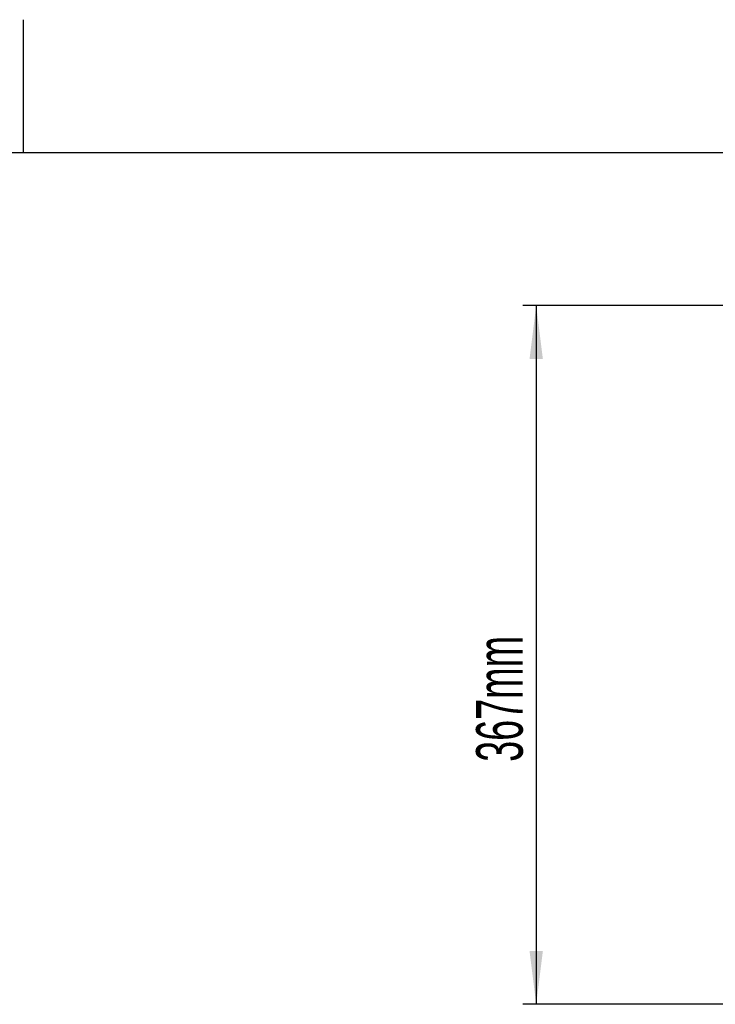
# Model space of a CAD drawing. Extents: x 5 to 297, y -3 to 205.
# Tile 27 of 31: x 148 to 200, y 131 to 205. Entities that reach past the tile are written whole.
import ezdxf

# ---------------------------------------------------------------- set-up
doc = ezdxf.new("R2010")
doc.units = 0
doc.layers.get('0').update_dxf_attribs({"linetype": 'CONTINUOUS'})
doc.styles.add('SLDTEXTSTYLE0', font='TXT', dxfattribs={"width": 0.605})
doc.dimstyles.new('SLDDIMSTYLE0', dxfattribs={"dimtxt": 3.5, "dimasz": 4, "dimexe": 0, "dimexo": 0.0625, "dimgap": 0.875, "dimtad": 1, "dimdec": 1, "dimlfac": 7, "dimrnd": 1e-09, "dimzin": 12, "dimtxsty": 'SLDTEXTSTYLE0', "dimsah": 1, "dimcen": 0.09, "dimazin": 3, "dimtfac": 1, "dimtofl": 0, "dimtmove": 0, "dimatfit": 3, "dimtolj": 1, "dimtzin": 12})

# ---------------------------------------------------------------- blocks, each defined once
blk = doc.blocks.new('_D')
at = {"color": 7, "linetype": 'CONTINUOUS'}
for p, q in [((226.726, 183.546), (185.987, 183.546)), ((186.987, 183.546), (186.987, 131.118)), ((226.44, 131.118), (185.987, 131.118))]:
    blk.add_line(p, q, dxfattribs=at)
for points in [[(186.987, 183.546), (186.487, 179.546), (187.487, 179.546)], [(186.987, 131.118), (187.487, 135.118), (186.487, 135.118)]]:
    blk.add_solid(points, dxfattribs=at)
at = {"color": 7, "linetype": 'CONTINUOUS', "insert": (182.476, 149.316), "char_height": 3.5, "attachment_point": 1, "rotation": 90, "style": 'SLDTEXTSTYLE0'}
blk.add_mtext('367mm', dxfattribs=at)

msp = doc.modelspace()

# ---------------------------------------------------------------- linework, layer by layer
at = {"color": 7, "linetype": 'CONTINUOUS'}
for p, q in [((148.5, 195), (148.5, 205)), ((292, 195), (5, 195))]:
    msp.add_line(p, q, dxfattribs=at)

# ---------------------------------------------------------------- dimensions: what is measured, and where the dimension line sits
dim = msp.add_linear_dim(base=(186.987, 131.118), p1=(227.726, 183.546), p2=(227.44, 131.118), angle=90, dimstyle='SLDDIMSTYLE0', dxfattribs=at)
dim.commit()
dim.dimension.update_dxf_attribs({"geometry": '_D', "text_midpoint": (186.987, 157.332), "dimtype": 160})

doc.saveas('drawing.dxf')
